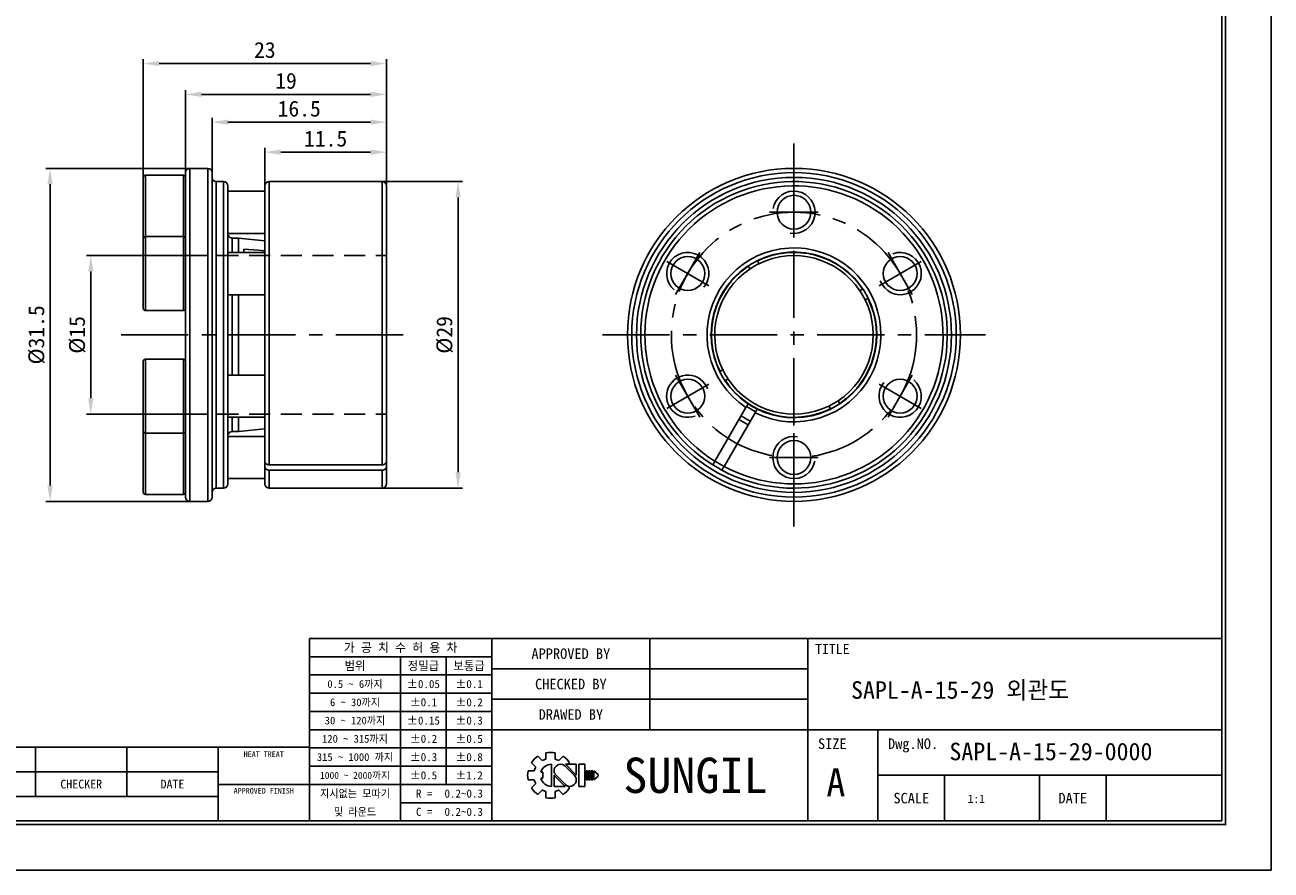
# Model space of a CAD drawing. Header units: millimetres. Extents: x 0 to 197, y 0 to 139.
# Tile 2 of 7: x 79 to 197, y 0 to 80. Entities that reach past the tile are written whole.
import ezdxf
from ezdxf.enums import TextEntityAlignment as Align

# ---------------------------------------------------------------- set-up
doc = ezdxf.new("R2010")
doc.units = ezdxf.units.MM
doc.linetypes.add('CENTER', pattern=[50.8, 31.75, -6.35, 6.35, -6.35])
doc.linetypes.add('DASHED', pattern=[0.75, 0.5, -0.25])
doc.layers.get('DEFPOINTS').update_dxf_attribs({"linetype": 'CONTINUOUS'})
for name, color, linetype in [('center', 1, 'CENTER'), ('hidden', 2, 'DASHED'), ('L1', 7, 'CONTINUOUS'), ('OUTLINE', 7, 'CONTINUOUS'), ('thread', 5, 'CONTINUOUS')]:
    doc.layers.add(name, color=color, linetype=linetype)
doc.dimstyles.get("Standard").update_dxf_attribs({"dimtxt": 1.5, "dimasz": 1.5, "dimexe": 0.4, "dimexo": 0, "dimgap": 0.5, "dimtad": 1, "dimdec": 3, "dimzin": 11, "dimdsep": 46, "dimtxsty": 'Standard', "dimcen": 0, "dimclrd": 5, "dimclre": 5, "dimclrt": 3, "dimadec": 0, "dimazin": 0, "dimtfac": 0.6, "dimtdec": 3, "dimtmove": 0, "dimatfit": 3, "dimfxl": 0, "dimtolj": 1, "dimtzin": 11, "dimarcsym": 0})

# ---------------------------------------------------------------- blocks, each defined once
blk = doc.blocks.new('표제란')
at = {"layer": 'L1', "color": 0}
for p, q in [((297, 0), (297, 210)), ((0, 0), (297, 0))]:
    blk.add_line(p, q, dxfattribs=at)
at = {"layer": 'L1'}
for p, q in [((290, 33), (160, 33)), ((160, 33), (160, 7)), ((186, 33), (186, 7)), ((208.5, 33), (208.5, 20)), ((231, 33), (231, 7)), ((186, 30.4), (160, 30.4)), ((173, 30.4), (173, 7)), ((179.5, 30.4), (179.5, 12.2)), ((231, 28.67), (186, 28.67)), ((186, 27.8), (160, 27.8)), ((186, 25.2), (160, 25.2)), ((231, 24.33), (186, 24.33)), ((186, 22.6), (160, 22.6)), ((186, 20), (160, 20)), ((290, 20), (186, 20)), ((241, 20), (241, 7)), ((160, 17.5), (62, 17.5)), ((121, 17.5), (121, 10.5)), ((134, 17.5), (134, 10.5)), ((147, 17.5), (147, 7)), ((186, 17.4), (160, 17.4)), ((192.55, 16.22), (193.17, 15.6)), ((193.7, 16.69), (193.7, 15.81)), ((195, 16.69), (195, 15.81)), ((195.52, 15.6), (196.14, 16.22)), ((186, 14.8), (160, 14.8)), ((191.63, 15.3), (192.25, 14.68)), ((194.5, 15.08), (194.5, 11.92)), ((197.74, 13.5), (196.41, 14.83)), ((198.02, 13.53), (196.47, 15.08)), ((196.47, 15.08), (198.02, 15.08)), ((196.84, 15.08), (197.06, 15.3)), ((198.02, 15.08), (198.02, 13.5)), ((198.39, 15.08), (198.39, 11.92)), ((198.39, 15.08), (199.26, 15.08)), ((199.26, 15.08), (199.26, 11.92)), ((147, 14), (62, 14)), ((191.15, 14.15), (192.03, 14.15)), ((191.15, 14.15), (192.03, 14.15)), ((191.15, 12.85), (192.03, 12.85)), ((192.98, 13.93), (193.28, 13.93)), ((192.98, 13.07), (193.28, 13.07)), ((193.28, 13.93), (193.28, 13.07)), ((194.86, 13.5), (194.86, 11.92)), ((194.86, 13.47), (196.42, 11.92)), ((195.14, 13.5), (196.47, 12.17)), ((199.41, 14.15), (199.41, 12.85)), ((199.41, 14.15), (199.62, 14.15)), ((199.41, 12.85), (199.62, 12.85)), ((199.62, 14.15), (199.62, 12.85)), ((199.78, 14.15), (199.78, 12.85)), ((199.78, 14.15), (199.99, 14.15)), ((199.78, 12.85), (199.99, 12.85)), ((199.99, 14.15), (199.99, 12.85)), ((200.14, 14.15), (200.14, 12.85)), ((200.14, 14.15), (200.36, 14.15)), ((200.14, 12.85), (200.36, 12.85)), ((200.36, 14.15), (200.36, 12.85)), ((200.51, 14.15), (200.51, 12.85)), ((200.51, 14.15), (201.16, 13.61)), ((201.16, 13.39), (200.51, 12.85)), ((201.16, 13.61), (201.16, 13.5)), ((201.16, 13.61), (201.16, 13.39)), ((201.16, 13.5), (201.16, 13.39)), ((290, 13.5), (241, 13.5)), ((250.5, 13.5), (250.5, 7)), ((264, 13.5), (264, 7)), ((273.5, 13.5), (273.5, 7)), ((147, 12.2), (160, 12.2)), ((186, 12.2), (160, 12.2)), ((191.63, 11.7), (192.25, 12.32)), ((192.55, 10.78), (193.17, 11.4)), ((193.7, 11.19), (193.7, 10.31)), ((194.86, 11.92), (196.42, 11.92)), ((195, 11.19), (195, 10.31)), ((195.52, 11.4), (196.14, 10.78)), ((196.79, 11.98), (197.06, 11.7)), ((198.39, 11.92), (199.26, 11.92)), ((147, 10.5), (62, 10.5)), ((186, 9.6), (173, 9.6))]:
    blk.add_line(p, q, dxfattribs=at)
at = {"layer": 'L1', "const_width": 0.25}
blk.add_lwpolyline([(290.5, 6.5), (290.5, 203.5), (10, 203.5), (10, 6.5)], close=True, dxfattribs=at)
at = {"layer": 'L1'}
blk.add_lwpolyline([(290, 7), (290, 203), (10.5, 203), (10.5, 7)], close=True, dxfattribs=at)
for centre, radius, start, end in [((194.35, 13.5), 3.26, 123.4943, 146.5057), ((194.35, 13.5), 3.26, 78.4943, 101.5057), ((194.35, 13.5), 3.26, 33.4943, 56.5057), ((194.35, 13.5), 2.4, 150.6872, 164.3128), ((194.5, 13.5), 1.58, 90, 164.0671), ((194.35, 13.5), 2.4, 105.6872, 119.3128), ((195.78, 14.16), 0.919, 43.2202, 225.8282), ((194.35, 13.5), 2.4, 60.6872, 74.3128), ((194.35, 13.5), 3.26, 168.4943, 191.5057), ((194.35, 13.5), 2.4, 195.6872, 209.3128), ((194.5, 13.5), 1.58, 195.9329, 270), ((197.1, 12.84), 0.919, 223.2202, 45.8282), ((194.35, 13.5), 3.26, 213.4943, 236.5057), ((194.35, 13.5), 2.4, 240.6872, 254.3128), ((194.35, 13.5), 2.4, 285.6872, 299.3128), ((194.35, 13.5), 3.26, 303.4943, 326.5057), ((194.35, 13.5), 3.26, 258.4943, 281.5057)]:
    blk.add_arc(centre, radius, start, end, dxfattribs=at)
for p in [(208.5, 28.67), (208.5, 24.33)]:
    blk.add_point(p, dxfattribs=at)
for s, height, p in [('가 공 치 수 허 용 차', 1.3, (173, 31.7)), ('TITLE', 1.444, (234.5, 31.5)), ('APPROVED BY', 1.5, (197.25, 30.83)), ('범위', 1.25, (166.5, 29.1)), ('정밀급', 1.25, (176.25, 29.1)), ('보통급', 1.25, (182.75, 29.1)), ('0.5 ~ 6까지', 1.1, (166.5, 26.5)), ('%%P0.05', 1.15, (176.25, 26.5)), ('%%P0.1', 1.15, (182.75, 26.5)), ('CHECKED BY', 1.5, (197.25, 26.5)), ('6 ~ 30까지', 1.1, (166.5, 23.9)), ('%%P0.1', 1.15, (176.25, 23.9)), ('%%P0.2', 1.15, (182.75, 23.9)), ('30 ~ 120까지', 1.1, (166.5, 21.3)), ('%%P0.15', 1.15, (176.25, 21.3)), ('%%P0.3', 1.15, (182.75, 21.3)), ('DRAWED BY', 1.5, (197.25, 22.17)), ('120 ~ 315까지', 1.1, (166.5, 18.7)), ('%%P0.2', 1.15, (176.25, 18.7)), ('%%P0.5', 1.15, (182.75, 18.7)), ('SIZE', 1.5, (234.5, 18)), ('Dwg.NO.', 1.5, (246, 18)), ('HEAT TREAT', 0.8, (153.5, 16.5)), ('315 ~ 1000 까지', 1.1, (166.5, 16.1)), ('%%P0.3', 1.15, (176.25, 16.1)), ('%%P0.8', 1.15, (182.75, 16.1)), ('SUNGIL', 5.032, (215, 13.5)), ('A', 4, (235, 12.5)), ('CHECKER', 1.25, (127.5, 12.25)), ('DATE', 1.25, (140.5, 12.25)), ('1000 ~ 2000까지', 0.99, (166.5, 13.49)), ('%%P0.5', 1.15, (176.25, 13.5)), ('%%P1.2', 1.15, (182.75, 13.5)), ('APPROVED FINISH', 0.8, (153.5, 11.3)), ('지시없는 모따기', 1.1, (166.5, 10.9)), ('R = ', 1.15, (176.75, 10.9)), ('SCALE', 1.5, (245.75, 10.25)), ('DATE', 1.5, (268.75, 10.25)), ('및 라운드', 1.1, (166.5, 8.3)), ('C = ', 1.15, (176.75, 8.3))]:
    blk.add_text(s, height=height, dxfattribs=at).set_placement(p, align=Align.MIDDLE_CENTER)
for tag, p in [('필렛', (179.25, 10.9)), ('모따기', (179.25, 8.3))]:
    blk.add_attdef(tag, text='', height=1.15, dxfattribs=at).set_placement(p, align=Align.MIDDLE_LEFT)
at = {"layer": 'OUTLINE', "ltscale": 0.5}
for tag, p, height in [('TITLE', (237.17, 24.41), 2.5), ('도번', (251.18, 15.64), 2.5), ('SCALE', (253.78, 9.55), 1.2), ('DATE', (277.02, 9.51), 1.2)]:
    blk.add_attdef(tag, p, '', height=height, dxfattribs=at)
blk = doc.blocks.new('*D1')
at = {"layer": 'DEFPOINTS', "color": 0}
for p in [(94.54, 58.13), (85.57, 43.13), (94.54, 43.13)]:
    blk.add_point(p, dxfattribs=at)
at = {"layer": 'OUTLINE', "color": 5, "lineweight": -2}
for p, q in [((94.54, 58.13), (85.17, 58.13)), ((85.57, 56.63), (85.57, 44.63)), ((94.54, 43.13), (85.17, 43.13))]:
    blk.add_line(p, q, dxfattribs=at)
at = {"layer": 'OUTLINE', "color": 5}
for points in [[(85.32, 56.63), (85.82, 56.63), (85.57, 58.13)], [(85.32, 44.63), (85.82, 44.63), (85.57, 43.13)]]:
    blk.add_solid(points, dxfattribs=at)
at = {"layer": 'OUTLINE', "color": 3, "insert": (84.3, 50.63), "char_height": 1.5, "attachment_point": 5, "rotation": 90}
blk.add_mtext('\\A1;%%c15', dxfattribs=at)
blk = doc.blocks.new('*D2')
at = {"layer": 'DEFPOINTS', "color": 0}
for p in [(94.94, 66.38), (81.72, 34.88), (94.94, 34.88)]:
    blk.add_point(p, dxfattribs=at)
at = {"layer": 'OUTLINE', "color": 5, "lineweight": -2}
for p, q in [((94.94, 66.38), (81.32, 66.38)), ((81.72, 64.88), (81.72, 36.38)), ((94.94, 34.88), (81.32, 34.88))]:
    blk.add_line(p, q, dxfattribs=at)
at = {"layer": 'OUTLINE', "color": 5}
for points in [[(81.47, 64.88), (81.97, 64.88), (81.72, 66.38)], [(81.47, 36.38), (81.97, 36.38), (81.72, 34.88)]]:
    blk.add_solid(points, dxfattribs=at)
at = {"layer": 'OUTLINE', "color": 3, "insert": (80.45, 50.63), "char_height": 1.5, "attachment_point": 5, "rotation": 90}
blk.add_mtext('\\A1;%%c31.5', dxfattribs=at)
blk = doc.blocks.new('*D3')
at = {"layer": 'DEFPOINTS', "color": 0}
for p in [(113.14, 65.13), (113.14, 36.13), (120.32, 36.13)]:
    blk.add_point(p, dxfattribs=at)
at = {"layer": 'OUTLINE', "color": 5, "lineweight": -2}
for p, q in [((113.14, 65.13), (120.72, 65.13)), ((120.32, 63.63), (120.32, 37.63)), ((113.14, 36.13), (120.72, 36.13))]:
    blk.add_line(p, q, dxfattribs=at)
at = {"layer": 'OUTLINE', "color": 5}
for points in [[(120.07, 63.63), (120.57, 63.63), (120.32, 65.13)], [(120.07, 37.63), (120.57, 37.63), (120.32, 36.13)]]:
    blk.add_solid(points, dxfattribs=at)
at = {"layer": 'OUTLINE', "color": 3, "insert": (119.05, 50.63), "char_height": 1.5, "attachment_point": 5, "rotation": 90}
blk.add_mtext('\\A1;%%c29', dxfattribs=at)
blk = doc.blocks.new('*D4')
at = {"layer": 'DEFPOINTS', "color": 0}
for p in [(102.04, 67.91), (102.04, 64.73), (113.54, 64.73)]:
    blk.add_point(p, dxfattribs=at)
at = {"layer": 'OUTLINE', "color": 5, "lineweight": -2}
for p, q in [((102.04, 64.73), (102.04, 68.31)), ((112.04, 67.91), (103.54, 67.91)), ((113.54, 64.73), (113.54, 68.31))]:
    blk.add_line(p, q, dxfattribs=at)
at = {"layer": 'OUTLINE', "color": 5}
for points in [[(103.54, 68.16), (103.54, 67.66), (102.04, 67.91)], [(112.04, 68.16), (112.04, 67.66), (113.54, 67.91)]]:
    blk.add_solid(points, dxfattribs=at)
at = {"layer": 'OUTLINE', "color": 3, "insert": (107.79, 69.18), "char_height": 1.5, "attachment_point": 5}
blk.add_mtext('\\A1;11.5', dxfattribs=at)
blk = doc.blocks.new('*D5')
at = {"layer": 'DEFPOINTS', "color": 0}
for p in [(97.04, 70.75), (97.04, 65.98), (113.54, 64.73)]:
    blk.add_point(p, dxfattribs=at)
at = {"layer": 'OUTLINE', "color": 5, "lineweight": -2}
for p, q in [((97.04, 65.98), (97.04, 71.15)), ((112.04, 70.75), (98.54, 70.75)), ((113.54, 64.73), (113.54, 71.15))]:
    blk.add_line(p, q, dxfattribs=at)
at = {"layer": 'OUTLINE', "color": 5}
for points in [[(98.54, 71), (98.54, 70.5), (97.04, 70.75)], [(112.04, 71), (112.04, 70.5), (113.54, 70.75)]]:
    blk.add_solid(points, dxfattribs=at)
at = {"layer": 'OUTLINE', "color": 3, "insert": (105.29, 72.02), "char_height": 1.5, "attachment_point": 5}
blk.add_mtext('\\A1;16.5', dxfattribs=at)
blk = doc.blocks.new('*D6')
at = {"layer": 'DEFPOINTS', "color": 0}
for p in [(94.54, 73.38), (94.54, 65.98), (113.54, 64.73)]:
    blk.add_point(p, dxfattribs=at)
at = {"layer": 'OUTLINE', "color": 5, "lineweight": -2}
for p, q in [((94.54, 65.98), (94.54, 73.78)), ((112.04, 73.38), (96.04, 73.38)), ((113.54, 64.73), (113.54, 73.78))]:
    blk.add_line(p, q, dxfattribs=at)
at = {"layer": 'OUTLINE', "color": 5}
for points in [[(96.04, 73.63), (96.04, 73.13), (94.54, 73.38)], [(112.04, 73.63), (112.04, 73.13), (113.54, 73.38)]]:
    blk.add_solid(points, dxfattribs=at)
at = {"layer": 'OUTLINE', "color": 3, "insert": (104.04, 74.65), "char_height": 1.5, "attachment_point": 5}
blk.add_mtext('\\A1;19', dxfattribs=at)
blk = doc.blocks.new('*D7')
at = {"layer": 'DEFPOINTS', "color": 0}
for p in [(90.54, 76.3), (90.54, 65.44), (113.54, 64.73)]:
    blk.add_point(p, dxfattribs=at)
at = {"layer": 'OUTLINE', "color": 5, "lineweight": -2}
for p, q in [((90.54, 65.44), (90.54, 76.7)), ((113.54, 64.73), (113.54, 76.7)), ((112.04, 76.3), (92.04, 76.3))]:
    blk.add_line(p, q, dxfattribs=at)
at = {"layer": 'OUTLINE', "color": 5}
for points in [[(92.04, 76.55), (92.04, 76.05), (90.54, 76.3)], [(112.04, 76.55), (112.04, 76.05), (113.54, 76.3)]]:
    blk.add_solid(points, dxfattribs=at)
at = {"layer": 'OUTLINE', "color": 3, "insert": (102.04, 77.57), "char_height": 1.5, "attachment_point": 5}
blk.add_mtext('\\A1;23', dxfattribs=at)

msp = doc.modelspace()

# ---------------------------------------------------------------- linework, layer by layer
at = {"layer": 'center', "ltscale": 0.2}
for p, q in [((152.0931, 68.7412), (152.0931, 32.5162)), ((88.4411, 50.6287), (115.9761, 50.6287)), ((133.9806, 50.6287), (170.2056, 50.6287))]:
    msp.add_line(p, q, dxfattribs=at)
at = {"layer": 'center'}
for p, q in [((152.0931, 64.5287), (152.0931, 59.9287)), ((149.7931, 62.2287), (154.3931, 62.2287)), ((140.8972, 54.4368), (143.1972, 58.4205)), ((160.989, 58.4205), (163.289, 54.4368)), ((140.0554, 57.5787), (144.0391, 55.2787)), ((164.1309, 57.5787), (160.1472, 55.2787)), ((140.0554, 43.6787), (144.0391, 45.9787)), ((143.1972, 42.8368), (140.8972, 46.8205)), ((164.1309, 43.6787), (160.1472, 45.9787)), ((163.289, 46.8205), (160.989, 42.8368)), ((152.0931, 36.7287), (152.0931, 41.3287)), ((154.3931, 39.0287), (149.7931, 39.0287))]:
    msp.add_line(p, q, dxfattribs=at)
at = {"layer": 'center', "ltscale": 0.2}
msp.add_circle((152.0931, 50.6287), 11.6, dxfattribs=at)
at = {"layer": 'hidden', "ltscale": 4}
for p, q in [((94.5412, 58.1287), (113.5412, 58.1287)), ((94.5412, 43.1287), (113.5412, 43.1287))]:
    msp.add_line(p, q, dxfattribs=at)
at = {"layer": 'OUTLINE'}
for p, q in [((96.6412, 66.3787), (94.9412, 66.3787)), ((94.9412, 64.2686), (94.9412, 66.3787)), ((96.6412, 64.2686), (96.6412, 66.3787)), ((90.5412, 59.7287), (90.5412, 65.5287)), ((94.3412, 65.7287), (90.7412, 65.7287)), ((90.7412, 65.7287), (90.7412, 59.9287)), ((94.3412, 59.9287), (94.3412, 65.7287)), ((94.5412, 63.9222), (94.5412, 65.9787)), ((97.0412, 63.9222), (97.0412, 65.9787)), ((98.1412, 65.1287), (97.4412, 65.1287)), ((97.4412, 63.186), (97.4412, 65.1287)), ((98.1412, 63.186), (98.1412, 65.1287)), ((113.1412, 65.1287), (102.4412, 65.1287)), ((102.4412, 65.1287), (102.4412, 38.3288)), ((113.1412, 65.1287), (113.1412, 38.3288)), ((94.5412, 35.2787), (94.5412, 63.9222)), ((94.9412, 34.8787), (94.9412, 64.2686)), ((96.6412, 34.8787), (96.6412, 64.2686)), ((97.0412, 35.2787), (97.0412, 63.9222)), ((98.5412, 62.8396), (98.5412, 64.7287)), ((102.0412, 64.2287), (98.5412, 64.2287)), ((102.0412, 64.7287), (102.0412, 38.6754)), ((113.5412, 64.7287), (113.5412, 38.6754)), ((97.4412, 36.1287), (97.4412, 63.186)), ((98.1412, 36.1287), (98.1412, 63.186)), ((98.5412, 36.5287), (98.5412, 62.8396)), ((98.5412, 60.2287), (102.0412, 60.2287)), ((90.5412, 59.0449), (90.5412, 59.7287)), ((90.5412, 53.1287), (90.5412, 59.0449)), ((94.3412, 59.9287), (90.7412, 59.9287)), ((90.7412, 59.9287), (90.7412, 59.2035)), ((90.7412, 59.2035), (90.7412, 52.9287)), ((94.3412, 59.2035), (94.3412, 59.9287)), ((94.3412, 52.9287), (94.3412, 59.2035)), ((99.5412, 59.7786), (98.9412, 59.7786)), ((98.9412, 58.5527), (98.9412, 59.7786)), ((102.0412, 59.5286), (99.5412, 59.7786)), ((99.5412, 58.5527), (99.5412, 59.7786)), ((102.0412, 58.4287), (98.5412, 58.4287)), ((98.9412, 58.4287), (98.9412, 58.5527)), ((99.5412, 58.4287), (99.5412, 58.5527)), ((100.0412, 58.7475), (100.0412, 58.4287)), ((147.7539, 57.1445), (147.7681, 57.1198)), ((148.6342, 57.6198), (148.6199, 57.6445)), ((98.5412, 54.4287), (102.0412, 54.4287)), ((98.9412, 46.8287), (98.9412, 54.4287)), ((99.5412, 46.8287), (99.5412, 54.4287)), ((158.609, 54.9679), (158.5842, 54.9537)), ((159.0842, 54.0876), (159.109, 54.1019)), ((90.7412, 52.9287), (94.3412, 52.9287)), ((90.5412, 44.395), (90.5412, 48.1287)), ((94.3412, 48.3287), (90.7412, 48.3287)), ((90.7412, 48.3287), (90.7412, 44.3687)), ((94.3412, 44.3687), (94.3412, 48.3287)), ((145.102, 47.1697), (145.0773, 47.1554)), ((102.0412, 46.8287), (98.5412, 46.8287)), ((145.5773, 46.2894), (145.602, 46.3037)), ((90.5412, 41.5287), (90.5412, 44.395)), ((90.7412, 44.3687), (90.7412, 41.3287)), ((94.3412, 41.3287), (94.3412, 44.3687)), ((144.6145, 38.6754), (147.5527, 43.7644)), ((155.5521, 43.6376), (155.5664, 43.6128)), ((156.4324, 44.1128), (156.4181, 44.1376)), ((98.5412, 42.8287), (102.0412, 42.8287)), ((98.9412, 41.4788), (98.9412, 42.8287)), ((99.5412, 41.4788), (99.5412, 42.8287)), ((148.4187, 43.2644), (145.4806, 38.1754)), ((90.5412, 35.9787), (90.5412, 41.5287)), ((90.7412, 41.3287), (94.3412, 41.3287)), ((90.7412, 41.3287), (90.7412, 35.7939)), ((94.3412, 35.7939), (94.3412, 41.3287)), ((98.9412, 41.4788), (99.5412, 41.4788)), ((99.5412, 41.4788), (102.0412, 41.7288)), ((102.0412, 41.0287), (98.5412, 41.0287)), ((102.0412, 38.6754), (102.0412, 38.1754)), ((102.0412, 38.1754), (102.0412, 36.5287)), ((102.4412, 38.3288), (113.1412, 38.3288)), ((113.1412, 37.8288), (102.4412, 37.8288)), ((102.4412, 37.8288), (102.4412, 36.1287)), ((113.1412, 37.8288), (113.1412, 36.1287)), ((113.5412, 38.6754), (113.5412, 38.1754)), ((113.5412, 38.1754), (113.5412, 36.5287)), ((98.5412, 37.0287), (102.0412, 37.0287)), ((90.5412, 35.7287), (90.5412, 35.9787)), ((90.7412, 35.7939), (90.7412, 35.5287)), ((90.7412, 35.5287), (94.3412, 35.5287)), ((94.3412, 35.5287), (94.3412, 35.7939)), ((97.4412, 36.1287), (98.1412, 36.1287)), ((102.4412, 36.1287), (113.1412, 36.1287)), ((94.9412, 34.8787), (96.6412, 34.8787))]:
    msp.add_line(p, q, dxfattribs=at)
at = {"layer": 'OUTLINE', "flags": 128}
for points in [[(100.0412, 58.7475), (101.4077, 58.629), (102.0412, 58.5741)], [(147.7577, 42.1196), (147.3182, 42.3582), (146.8917, 42.6196)], [(147.958, 42.4665), (147.5182, 42.7046), (147.092, 42.9665)], [(145.2804, 37.8288), (144.8431, 38.0713), (144.4144, 38.3288)]]:
    msp.add_lwpolyline(points, dxfattribs=at)
at = {"layer": 'OUTLINE'}
for centre, radius in [((152.0931, 50.6287), 15.75), ((152.0931, 50.6287), 15.35), ((152.0931, 50.6287), 14.9), ((152.0931, 62.2287), 1.6), ((142.0472, 56.4287), 1.6), ((162.139, 56.4287), 1.6), ((142.0472, 44.8287), 1.6), ((162.139, 44.8287), 1.6), ((152.0931, 39.0287), 1.6)]:
    msp.add_circle(centre, radius, dxfattribs=at)
for centre, radius, start, end in [((94.9412, 65.9787), 0.4, 90, 180), ((96.6412, 65.9787), 0.4, 0, 90), ((90.7412, 65.5287), 0.2, 90, 180), ((94.3412, 65.5287), 0.2, 0, 90), ((97.4412, 65.5287), 0.4, 180, 270), ((98.1412, 64.7287), 0.4, 0, 90), ((102.4412, 64.7287), 0.4, 90, 180), ((113.1412, 64.7287), 0.4, 0, 90), ((152.0931, 50.6287), 14.5, 241.976108, 238.023892), ((152.0931, 50.6287), 14.1, 242.032191, 237.967809), ((90.7412, 59.7287), 0.2, 90, 180), ((94.3412, 59.7287), 0.2, 0, 90), ((98.9412, 60.1786), 0.4, 209.368654, 270), ((152.0931, 50.6287), 8.23, 243.483043, 236.516957), ((152.0931, 50.6287), 7.83, 243.661212, 236.338788), ((152.0931, 50.6287), 7.8285, 33.661927, 116.338073), ((152.0931, 50.6287), 7.8, 33.675326, 116.324674), ((152.0931, 50.6287), 7.5, 33.822554, 116.177446), ((152.0931, 50.6287), 7.8285, 123.661927, 206.338073), ((152.0931, 50.6287), 7.8, 123.675326, 206.324674), ((152.0931, 50.6287), 7.5, 123.822554, 206.177446), ((152.0931, 50.6287), 7.5, 116.177446, 123.822554), ((152.0931, 50.6287), 7.5, 26.177446, 33.822554), ((90.7412, 53.1287), 0.2, 180, 270), ((94.3412, 53.1287), 0.2, 270, 0), ((152.0931, 50.6287), 7.5, 303.822554, 26.177446), ((152.0931, 50.6287), 7.8, 303.675326, 26.324674), ((152.0931, 50.6287), 7.8285, 303.661927, 26.338073), ((90.7412, 48.1287), 0.2, 90, 180), ((94.3412, 48.1287), 0.2, 0, 90), ((152.0931, 50.6287), 7.5, 206.177446, 213.822554), ((152.0931, 50.6287), 7.8285, 213.661927, 296.338073), ((152.0931, 50.6287), 7.8, 213.675326, 296.324674), ((152.0931, 50.6287), 7.5, 213.822554, 296.177446), ((152.0931, 50.6287), 8.127, 236.472751, 243.527249), ((152.0931, 50.6287), 7.5, 296.177446, 303.822554), ((90.7412, 41.5287), 0.2, 180, 270), ((94.3412, 41.5287), 0.2, 270, 0), ((98.9412, 41.0788), 0.4, 90, 150.652661), ((152.0931, 50.6287), 14.1, 237.967809, 242.032619), ((90.7412, 35.7287), 0.2, 180, 270), ((94.3412, 35.7287), 0.2, 270, 0), ((97.4412, 35.7287), 0.4, 90, 180), ((98.1412, 36.5287), 0.4, 270, 0), ((102.4412, 36.5287), 0.4, 180, 270), ((113.1412, 36.5287), 0.4, 270, 360), ((94.9412, 35.2787), 0.4, 180, 270), ((96.6412, 35.2787), 0.4, 270, 0)]:
    msp.add_arc(centre, radius, start, end, dxfattribs=at)
for points, knots in [([(98.5923, 59.9822), (98.5911, 59.9839), (98.5885, 59.9876), (98.5536, 60.0415), (98.5454, 60.108), (98.5412, 60.1415)], [0, 0, 0, 0, 0.30994395, 0.65196311, 1, 1, 1, 1]), ([(147.9185, 56.8594), (147.9185, 56.8594), (147.902, 56.8878), (147.8465, 56.9841), (147.8073, 57.052), (147.7681, 57.1198)], [0, 0, 0, 0, 0.5, 0.5, 1, 1, 1, 1]), ([(148.6342, 57.6198), (148.6738, 57.5512), (148.7126, 57.4839), (148.7681, 57.3878), (148.7845, 57.3594), (148.7845, 57.3594)], [0, 0, 0, 0, 0.5, 0.5, 1, 1, 1, 1]), ([(158.3239, 54.8033), (158.3239, 54.8033), (158.3523, 54.8198), (158.4485, 54.8753), (158.5165, 54.9145), (158.5842, 54.9537)], [0, 0, 0, 0, 0.5, 0.5, 1, 1, 1, 1]), ([(159.0842, 54.0876), (159.0156, 54.048), (158.9484, 54.0092), (158.8523, 53.9537), (158.8239, 53.9373), (158.8239, 53.9373)], [0, 0, 0, 0, 0.5, 0.5, 1, 1, 1, 1]), ([(145.102, 47.1697), (145.1706, 47.2093), (145.2379, 47.2482), (145.334, 47.3036), (145.3624, 47.32), (145.3624, 47.32)], [0, 0, 0, 0, 0.5, 0.5, 1, 1, 1, 1]), ([(145.8624, 46.454), (145.8624, 46.454), (145.834, 46.4376), (145.7377, 46.382), (145.6698, 46.3428), (145.602, 46.3037)], [0, 0, 0, 0, 0.5, 0.5, 1, 1, 1, 1]), ([(147.5527, 43.7644), (147.6049, 43.8548), (147.6568, 43.9448), (147.7317, 44.0745), (147.7531, 44.1115), (147.7531, 44.1115)], [0, 0, 0, 0, 0.5, 0.5, 1, 1, 1, 1]), ([(155.5521, 43.6376), (155.5125, 43.7062), (155.4736, 43.7734), (155.4182, 43.8695), (155.4018, 43.8979), (155.4018, 43.8979)], [0, 0, 0, 0, 0.5, 0.5, 1, 1, 1, 1]), ([(156.2678, 44.3979), (156.2678, 44.3979), (156.2842, 44.3695), (156.3398, 44.2733), (156.379, 44.2053), (156.4181, 44.1376)], [0, 0, 0, 0, 0.5, 0.5, 1, 1, 1, 1]), ([(148.6191, 43.6115), (148.6191, 43.6115), (148.5973, 43.5738), (148.5233, 43.4455), (148.471, 43.3549), (148.4187, 43.2644)], [0, 0, 0, 0, 0.5, 0.5, 1, 1, 1, 1]), ([(98.5482, 41.1632), (98.5495, 41.1738), (98.5541, 41.2119), (98.5783, 41.2536), (98.5978, 41.2834), (98.5931, 41.2763), (98.5923, 41.2752)], [0, 0, 0, 0, 0.13253221, 0.47470956, 0.91776153, 1, 1, 1, 1]), ([(102.0412, 38.6754), (102.0412, 38.585), (102.0836, 38.4951), (102.2328, 38.3657), (102.3355, 38.3288), (102.4412, 38.3288)], [0, 0, 0, 0, 0.5, 0.5, 1, 1, 1, 1]), ([(102.4412, 37.8288), (102.3354, 37.8288), (102.232, 37.8664), (102.0844, 37.9944), (102.0412, 38.085), (102.0412, 38.1754)], [0, 0, 0, 0, 0.5, 0.5, 1, 1, 1, 1]), ([(113.1412, 38.3288), (113.2469, 38.3288), (113.3504, 38.3664), (113.498, 38.4944), (113.5412, 38.585), (113.5412, 38.6754)], [0, 0, 0, 0, 0.5, 0.5, 1, 1, 1, 1]), ([(113.5412, 38.1754), (113.5412, 38.085), (113.4988, 37.9951), (113.3496, 37.8657), (113.2469, 37.8288), (113.1412, 37.8288)], [0, 0, 0, 0, 0.5, 0.5, 1, 1, 1, 1]), ([(144.4144, 38.3288), (144.4144, 38.3288), (144.4362, 38.3664), (144.5101, 38.4944), (144.5623, 38.585), (144.6145, 38.6754)], [0, 0, 0, 0, 0.5, 0.5, 1, 1, 1, 1]), ([(145.4806, 38.1754), (145.4284, 38.085), (145.3765, 37.9951), (145.3018, 37.8657), (145.2804, 37.8288), (145.2804, 37.8288)], [0, 0, 0, 0, 0.5, 0.5, 1, 1, 1, 1])]:
    msp.add_open_spline(points, degree=3, knots=knots, dxfattribs=at)
at = {"layer": 'thread'}
for centre, start, end in [((152.0931, 62.2287), 260, 170), ((142.0472, 56.4287), 320, 230), ((162.139, 56.4287), 200, 110), ((142.0472, 44.8287), 20, 290), ((162.139, 44.8287), 140, 50), ((152.0931, 39.0287), 80, 350)]:
    msp.add_arc(centre, 2, start, end, dxfattribs=at)

# ---------------------------------------------------------------- block references
at = {"layer": 'OUTLINE'}
ref = msp.add_blockref('표제란', (0, 0), dxfattribs=dict(at, xscale=0.6640637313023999, yscale=0.6640637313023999, zscale=0.6640637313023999))
ref.add_attrib('SCALE', '1:1', (168.5268, 6.3435), dxfattribs={"ltscale": 0.5, "height": 0.79688})
ref.add_attrib('도번', 'SAPL-A-15-29-0000', (166.8003, 10.3876), dxfattribs={"ltscale": 0.5, "height": 1.660159})
ref.add_attrib('TITLE', 'SAPL-A-15-29 외관도', (157.4932, 16.2071), dxfattribs={"ltscale": 0.5, "height": 1.660159})
ref.add_attrib('필렛', '0.2~0.3', dxfattribs={"layer": 'L1', "height": 0.76367}).set_placement((119.0334, 7.2383), align=Align.MIDDLE_LEFT)
ref.add_attrib('모따기', '0.2~0.3', dxfattribs={"layer": 'L1', "height": 0.76367}).set_placement((119.0334, 5.5117), align=Align.MIDDLE_LEFT)

# ---------------------------------------------------------------- dimensions: what is measured, and where the dimension line sits
for base, p2, picture, middle in [((90.5412, 76.301), (90.5412, 65.4375), '*D7', (102.0412, 77.57)), ((94.5412, 73.3797), (94.5412, 65.9787), '*D6', (104.0412, 74.6506)), ((97.0412, 70.7509), (97.0412, 65.9787), '*D5', (105.2912, 72.0219)), ((102.0412, 67.9135), (102.0412, 64.7287), '*D4', (107.7912, 69.1845))]:
    dim = msp.add_linear_dim(base=base, p1=(113.5412, 64.7287), p2=p2, dimstyle='Standard', dxfattribs=at)
    dim.commit()
    dim.dimension.update_dxf_attribs({"geometry": picture, "text_midpoint": middle})
for base, p1, p2, picture, middle in [((81.723, 34.8787), (94.9412, 66.3787), (94.9412, 34.8787), '*D2', (80.452, 50.6287)), ((120.3195, 36.1287), (113.1412, 65.1287), (113.1412, 36.1287), '*D3', (119.0505, 50.6287)), ((85.5718, 43.1287), (94.5412, 58.1287), (94.5412, 43.1287), '*D1', (84.3008, 50.6287))]:
    dim = msp.add_linear_dim(base=base, p1=p1, p2=p2, angle=90, text='%%c<>', dimstyle='Standard', dxfattribs=at)
    dim.commit()
    dim.dimension.update_dxf_attribs({"geometry": picture, "text_midpoint": middle})

doc.saveas('drawing.dxf')
